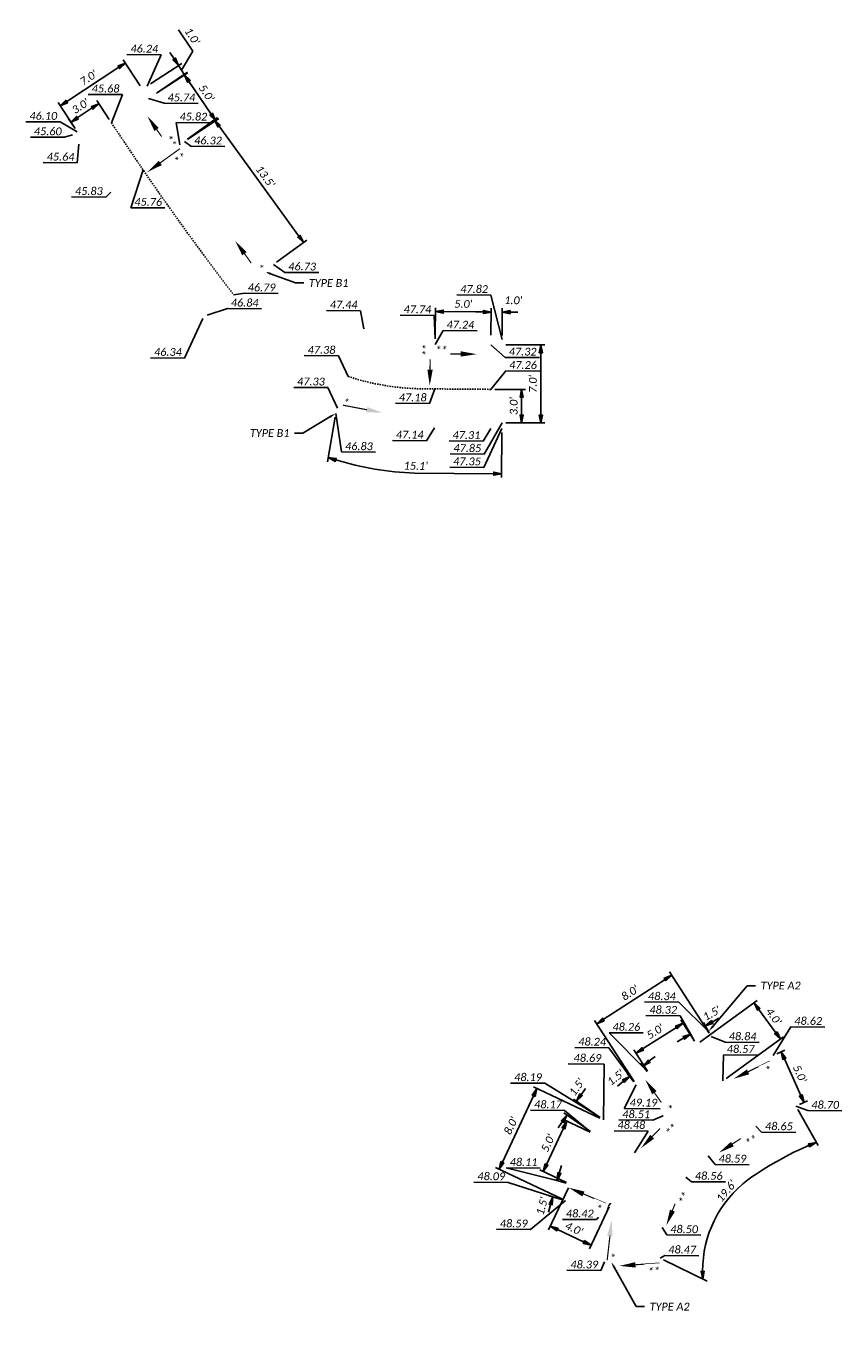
# Model space of a CAD drawing. Extents: x 2245516 to 2245827, y 596179 to 596303.
# Tile 3 of 3: x 2245754 to 2245827, y 596179 to 596296. Entities that reach past the tile are written whole.
import ezdxf
from ezdxf import colors
from ezdxf.entities.mleader import LeaderData, LeaderLine
from ezdxf.math import Vec2, Vec3

# ---------------------------------------------------------------- set-up
doc = ezdxf.new("R2010")
doc.units = 21
doc.header["$MEASUREMENT"] = 0
doc.linetypes.add('HIDDEN2', pattern=[0.1875, 0.125, -0.0625])
for name, color, linetype in [('PV_P_Curb_Ramp', 120, 'Continuous'), ('PV_P_Text', 7, 'Continuous'), ('TX_P_20', 7, 'Continuous')]:
    doc.layers.add(name, color=color, linetype=linetype)
doc.styles.add('P_Slanted_Normal', font='calibrii.ttf', dxfattribs={"height": 0.14})
doc.dimstyles.new('Dec-1  Slanted', dxfattribs={"dimtxt": 0.14, "dimasz": 0.14, "dimexe": 0.07, "dimexo": 0.07, "dimgap": 0.07, "dimtad": 1, "dimdec": 1, "dimzin": 3, "dimdsep": 46, "dimtxsty": 'P_Slanted_Normal', "dimblk": 'Dim1', "dimcen": 0, "dimclrd": 95, "dimclre": 95, "dimclrt": 7, "dimadec": 1, "dimazin": 3, "dimtfac": 1, "dimtdec": 1, "dimtix": 1, "dimtofl": 0, "dimtmove": 1, "dimatfit": 3, "dimldrblk": 'Dim1', "dimfxl": 1, "dimtolj": 1, "dimtzin": 0, "dimlwd": -1, "dimlwe": -1, "dimarcsym": 0})

# ---------------------------------------------------------------- blocks, each defined once
blk = doc.blocks.new('Dim1')
h = blk.add_hatch(color=4)
h.dxf.hatch_style = 1
h.paths.add_polyline_path([(0, 0), (-1, -0.2), (-1, 0.2)])
at = {"color": 4}
blk.add_lwpolyline([(0, 0), (-1, -0.2), (-1, 0.2), (0, 0)], dxfattribs=at)
blk = doc.blocks.new('*D1028')
at = {"layer": 'Defpoints', "color": 0, "transparency": 16777216}
for p in [(2245764.47, 596290.06), (2245757.08, 596288.57), (2245758.62, 596286.23)]:
    blk.add_point(p, dxfattribs=at)
at = {"layer": 'PV_P_Text', "color": 95, "linetype": 'Continuous', "transparency": 16777216}
for p, q in [((2245764.28, 596290.36), (2245762.74, 596292.7)), ((2245762.35, 596292.03), (2245757.67, 596288.96)), ((2245758.43, 596286.52), (2245756.89, 596288.87))]:
    blk.add_line(p, q, dxfattribs=at)
at = {"layer": 'PV_P_Text', "color": 95, "transparency": 16777216, "xscale": 0.7000000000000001, "yscale": 0.7000000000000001, "zscale": 0.7000000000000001}
for p, rotation in [((2245762.94, 596292.41), 33.23301110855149), ((2245757.08, 596288.57), 213.2330111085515)]:
    blk.add_blockref('Dim1', p, dxfattribs=dict(at, rotation=rotation))
at = {"layer": 'PV_P_Text', "color": 7, "transparency": 16777216, "insert": (2245759.62, 596291.08), "char_height": 0.7, "attachment_point": 5, "rotation": 33.233, "style": 'P_Slanted_Normal'}
blk.add_mtext("\\A1;7.0'", dxfattribs=at)
blk = doc.blocks.new('*D1029')
at = {"layer": 'Defpoints', "color": 0, "transparency": 16777216}
for p in [(2245796.76, 596267.11), (2245796.76, 596260.11), (2245800.24, 596260.11)]:
    blk.add_point(p, dxfattribs=at)
at = {"layer": 'PV_P_Text', "color": 95, "linetype": 'Continuous', "transparency": 16777216}
for p, q in [((2245797.11, 596267.11), (2245800.59, 596267.11)), ((2245800.24, 596266.41), (2245800.24, 596260.81)), ((2245797.11, 596260.11), (2245800.59, 596260.11))]:
    blk.add_line(p, q, dxfattribs=at)
at = {"layer": 'PV_P_Text', "color": 95, "transparency": 16777216, "xscale": 0.7000000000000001, "yscale": 0.7000000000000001, "zscale": 0.7000000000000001}
for p, rotation in [((2245800.24, 596267.11), 90), ((2245800.24, 596260.11), 270)]:
    blk.add_blockref('Dim1', p, dxfattribs=dict(at, rotation=rotation))
at = {"layer": 'PV_P_Text', "color": 7, "transparency": 16777216, "insert": (2245799.53, 596263.61), "char_height": 0.7, "attachment_point": 5, "rotation": 90, "style": 'P_Slanted_Normal'}
blk.add_mtext("\\A1;7.0'", dxfattribs=at)
blk = doc.blocks.new('*D1030')
at = {"layer": 'Defpoints', "color": 0, "transparency": 16777216}
for p in [(2245809.4, 596202.38), (2245809.99, 596201.63), (2245808.81, 596200.7)]:
    blk.add_point(p, dxfattribs=at)
at = {"layer": 'PV_P_Text', "color": 95, "linetype": 'Continuous', "transparency": 16777216}
for p, q in [((2245809.78, 596201.9), (2245809.18, 596202.66)), ((2245809.95, 596202.82), (2245810.5, 596203.25)), ((2245808.6, 596200.98), (2245808, 596201.73)), ((2245807.67, 596201.02), (2245807.12, 596200.59))]:
    blk.add_line(p, q, dxfattribs=at)
at = {"layer": 'PV_P_Text', "color": 95, "transparency": 16777216, "xscale": 0.7000000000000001, "yscale": 0.7000000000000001, "zscale": 0.7000000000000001}
for p, rotation in [((2245809.4, 596202.38), 218.1284841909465), ((2245808.22, 596201.46), 38.12848419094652)]:
    blk.add_blockref('Dim1', p, dxfattribs=dict(at, rotation=rotation))
at = {"layer": 'PV_P_Text', "color": 7, "transparency": 16777216, "insert": (2245806.96, 596201.36), "char_height": 0.7, "attachment_point": 5, "rotation": 38.1285, "style": 'P_Slanted_Normal'}
blk.add_mtext("\\A1;1.5'", dxfattribs=at)
blk = doc.blocks.new('*D1031')
at = {"layer": 'Defpoints', "color": 0, "transparency": 16777216}
for p in [(2245815.01, 596206), (2245815.54, 596205.05), (2245814.22, 596204.31)]:
    blk.add_point(p, dxfattribs=at)
at = {"layer": 'PV_P_Text', "color": 95, "linetype": 'Continuous', "transparency": 16777216}
for p, q in [((2245815.37, 596205.36), (2245814.84, 596206.3)), ((2245815.62, 596206.34), (2245816.23, 596206.68)), ((2245813.08, 596204.92), (2245812.47, 596204.57)), ((2245814.05, 596204.62), (2245813.52, 596205.56))]:
    blk.add_line(p, q, dxfattribs=at)
at = {"layer": 'PV_P_Text', "color": 95, "transparency": 16777216, "xscale": 0.7000000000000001, "yscale": 0.7000000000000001, "zscale": 0.7000000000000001}
for p, rotation in [((2245815.01, 596206), 209.2132748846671), ((2245813.69, 596205.26), 29.21327488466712)]:
    blk.add_blockref('Dim1', p, dxfattribs=dict(at, rotation=rotation))
at = {"layer": 'PV_P_Text', "color": 7, "transparency": 16777216, "insert": (2245815.58, 596207.12), "char_height": 0.7, "attachment_point": 5, "rotation": 29.2133, "style": 'P_Slanted_Normal'}
blk.add_mtext("\\A1;1.5'", dxfattribs=at)
blk = doc.blocks.new('*D1032')
at = {"layer": 'Defpoints', "color": 0, "transparency": 16777216}
for p in [(2245813.01, 596206.23), (2245814.22, 596204.31), (2245809.99, 596201.63)]:
    blk.add_point(p, dxfattribs=at)
at = {"layer": 'PV_P_Text', "color": 95, "linetype": 'Continuous', "transparency": 16777216}
for p, q in [((2245809.37, 596203.92), (2245812.41, 596205.86)), ((2245814.04, 596204.61), (2245812.82, 596206.53)), ((2245809.81, 596201.92), (2245808.59, 596203.84))]:
    blk.add_line(p, q, dxfattribs=at)
at = {"layer": 'PV_P_Text', "color": 95, "transparency": 16777216, "xscale": 0.7000000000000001, "yscale": 0.7000000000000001, "zscale": 0.7000000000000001}
for p, rotation in [((2245813.01, 596206.23), 32.42075405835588), ((2245808.78, 596203.55), 212.4207540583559)]:
    blk.add_blockref('Dim1', p, dxfattribs=dict(at, rotation=rotation))
at = {"layer": 'PV_P_Text', "color": 7, "transparency": 16777216, "insert": (2245810.51, 596205.49), "char_height": 0.7, "attachment_point": 5, "rotation": 32.4208, "style": 'P_Slanted_Normal'}
blk.add_mtext("\\A1;5.0'", dxfattribs=at)
blk = doc.blocks.new('*D1033')
at = {"layer": 'Defpoints', "color": 0, "transparency": 16777216}
for p in [(2245811.99, 596210.54), (2245815.54, 596205.05), (2245808.81, 596200.7)]:
    blk.add_point(p, dxfattribs=at)
at = {"layer": 'PV_P_Text', "color": 95, "linetype": 'Continuous', "transparency": 16777216}
for p, q in [((2245815.35, 596205.34), (2245811.8, 596210.83)), ((2245805.85, 596206.57), (2245811.4, 596210.16)), ((2245808.62, 596200.99), (2245805.07, 596206.48))]:
    blk.add_line(p, q, dxfattribs=at)
at = {"layer": 'PV_P_Text', "color": 95, "transparency": 16777216, "xscale": 0.7000000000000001, "yscale": 0.7000000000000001, "zscale": 0.7000000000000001}
for p, rotation in [((2245811.99, 596210.54), 32.88409614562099), ((2245805.26, 596206.19), 212.884096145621)]:
    blk.add_blockref('Dim1', p, dxfattribs=dict(at, rotation=rotation))
at = {"layer": 'PV_P_Text', "color": 7, "transparency": 16777216, "insert": (2245808.24, 596208.96), "char_height": 0.7, "attachment_point": 5, "rotation": 32.8841, "style": 'P_Slanted_Normal'}
blk.add_mtext("\\A1;8.0'", dxfattribs=at)
blk = doc.blocks.new('*D1034')
at = {"layer": 'Defpoints', "color": 0, "transparency": 16777216}
for p in [(2245821.75, 596204.8), (2245814.22, 596204.31), (2245816.58, 596201.06)]:
    blk.add_point(p, dxfattribs=at)
at = {"layer": 'PV_P_Text', "color": 95, "linetype": 'Continuous', "transparency": 16777216}
for p, q in [((2245814.51, 596204.52), (2245819.67, 596208.26)), ((2245819.8, 596207.49), (2245821.34, 596205.37)), ((2245816.87, 596201.26), (2245822.04, 596205.01))]:
    blk.add_line(p, q, dxfattribs=at)
at = {"layer": 'PV_P_Text', "color": 95, "transparency": 16777216, "xscale": 0.7000000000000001, "yscale": 0.7000000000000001, "zscale": 0.7000000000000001}
for p, rotation in [((2245819.39, 596208.06), 125.9226213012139), ((2245821.75, 596204.8), 305.9226213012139)]:
    blk.add_blockref('Dim1', p, dxfattribs=dict(at, rotation=rotation))
at = {"layer": 'PV_P_Text', "color": 7, "transparency": 16777216, "insert": (2245821.15, 596206.84), "char_height": 0.7, "attachment_point": 5, "rotation": 305.9226, "style": 'P_Slanted_Normal'}
blk.add_mtext("\\A1;4.0'", dxfattribs=at)
blk = doc.blocks.new('*D1035')
at = {"layer": 'Defpoints', "color": 0, "transparency": 16777216}
for p in [(2245802.87, 596191.79), (2245806.52, 596190.07), (2245801.09, 596188.01)]:
    blk.add_point(p, dxfattribs=at)
at = {"layer": 'PV_P_Text', "color": 95, "linetype": 'Continuous', "transparency": 16777216}
for p, q in [((2245802.72, 596191.47), (2245800.94, 596187.7)), ((2245806.38, 596189.75), (2245804.6, 596185.98)), ((2245804.12, 596186.59), (2245801.73, 596187.72))]:
    blk.add_line(p, q, dxfattribs=at)
at = {"layer": 'PV_P_Text', "color": 95, "transparency": 16777216, "xscale": 0.7000000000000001, "yscale": 0.7000000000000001, "zscale": 0.7000000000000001}
for p, rotation in [((2245801.09, 596188.01), 154.8611490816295), ((2245804.75, 596186.3), 334.8611490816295)]:
    blk.add_blockref('Dim1', p, dxfattribs=dict(at, rotation=rotation))
at = {"layer": 'PV_P_Text', "color": 7, "transparency": 16777216, "insert": (2245803.22, 596187.8), "char_height": 0.7, "attachment_point": 5, "rotation": 334.8611, "style": 'P_Slanted_Normal'}
blk.add_mtext("\\A1;4.0'", dxfattribs=at)
blk = doc.blocks.new('*D1036')
at = {"layer": 'Defpoints', "color": 0, "transparency": 16777216}
for p in [(2245803.45, 596199.23), (2245805.86, 596197.57), (2245804.99, 596196.32)]:
    blk.add_point(p, dxfattribs=at)
at = {"layer": 'PV_P_Text', "color": 95, "linetype": 'Continuous', "transparency": 16777216}
for p, q in [((2245803.85, 596199.81), (2245804.25, 596200.38)), ((2245805.57, 596197.76), (2245803.17, 596199.43)), ((2245804.7, 596196.51), (2245802.3, 596198.18)), ((2245802.19, 596197.41), (2245801.79, 596196.83))]:
    blk.add_line(p, q, dxfattribs=at)
at = {"layer": 'PV_P_Text', "color": 95, "transparency": 16777216, "xscale": 0.7000000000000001, "yscale": 0.7000000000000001, "zscale": 0.7000000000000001}
for p, rotation in [((2245803.45, 596199.23), 235.259704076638), ((2245802.59, 596197.98), 55.25970407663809)]:
    blk.add_blockref('Dim1', p, dxfattribs=dict(at, rotation=rotation))
at = {"layer": 'PV_P_Text', "color": 7, "transparency": 16777216, "insert": (2245803.47, 596200.5), "char_height": 0.7, "attachment_point": 5, "rotation": 55.2597, "style": 'P_Slanted_Normal'}
blk.add_mtext("\\A1;1.5'", dxfattribs=at)
blk = doc.blocks.new('*D1037')
at = {"layer": 'Defpoints', "color": 0, "transparency": 16777216}
for p in [(2245801.72, 596192.11), (2245802.87, 596191.79), (2245802.46, 596190.32)]:
    blk.add_point(p, dxfattribs=at)
at = {"layer": 'PV_P_Text', "color": 95, "linetype": 'Continuous', "transparency": 16777216}
for p, q in [((2245801.9, 596192.78), (2245802.09, 596193.46)), ((2245802.53, 596191.88), (2245801.38, 596192.2)), ((2245802.12, 596190.42), (2245800.97, 596190.74)), ((2245801.12, 596189.97), (2245800.93, 596189.29))]:
    blk.add_line(p, q, dxfattribs=at)
at = {"layer": 'PV_P_Text', "color": 95, "transparency": 16777216, "xscale": 0.7000000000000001, "yscale": 0.7000000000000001, "zscale": 0.7000000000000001}
for p, rotation in [((2245801.72, 596192.11), 254.462593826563), ((2245801.31, 596190.64), 74.46259382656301)]:
    blk.add_blockref('Dim1', p, dxfattribs=dict(at, rotation=rotation))
at = {"layer": 'PV_P_Text', "color": 7, "transparency": 16777216, "insert": (2245800.35, 596189.82), "char_height": 0.7, "attachment_point": 5, "rotation": 74.4626, "style": 'P_Slanted_Normal'}
blk.add_mtext("\\A1;1.5'", dxfattribs=at)
blk = doc.blocks.new('*D1038')
at = {"layer": 'Defpoints', "color": 0, "transparency": 16777216}
for p in [(2245802.58, 596197.44), (2245804.99, 596196.32), (2245802.87, 596191.79)]:
    blk.add_point(p, dxfattribs=at)
at = {"layer": 'PV_P_Text', "color": 95, "linetype": 'Continuous', "transparency": 16777216}
for p, q in [((2245800.76, 596193.55), (2245802.28, 596196.81)), ((2245804.67, 596196.46), (2245802.27, 596197.59)), ((2245802.55, 596191.94), (2245800.14, 596193.07))]:
    blk.add_line(p, q, dxfattribs=at)
at = {"layer": 'PV_P_Text', "color": 95, "transparency": 16777216, "xscale": 0.7000000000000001, "yscale": 0.7000000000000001, "zscale": 0.7000000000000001}
for p, rotation in [((2245802.58, 596197.44), 64.86114905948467), ((2245800.46, 596192.92), 244.8611490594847)]:
    blk.add_blockref('Dim1', p, dxfattribs=dict(at, rotation=rotation))
at = {"layer": 'PV_P_Text', "color": 7, "transparency": 16777216, "insert": (2245800.88, 596195.48), "char_height": 0.7, "attachment_point": 5, "rotation": 64.8611, "style": 'P_Slanted_Normal'}
blk.add_mtext("\\A1;5.0'", dxfattribs=at)
blk = doc.blocks.new('*D1039')
at = {"layer": 'Defpoints', "color": 0, "transparency": 16777216}
for p in [(2245799.89, 596200.36), (2245805.86, 596197.57), (2245802.46, 596190.32)]:
    blk.add_point(p, dxfattribs=at)
at = {"layer": 'PV_P_Text', "color": 95, "linetype": 'Continuous', "transparency": 16777216}
for p, q in [((2245805.54, 596197.71), (2245799.57, 596200.51)), ((2245796.79, 596193.76), (2245799.59, 596199.73)), ((2245802.14, 596190.47), (2245796.18, 596193.27))]:
    blk.add_line(p, q, dxfattribs=at)
at = {"layer": 'PV_P_Text', "color": 95, "transparency": 16777216, "xscale": 0.7000000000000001, "yscale": 0.7000000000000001, "zscale": 0.7000000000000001}
for p, rotation in [((2245799.89, 596200.36), 64.86114905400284), ((2245796.49, 596193.12), 244.8611490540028)]:
    blk.add_blockref('Dim1', p, dxfattribs=dict(at, rotation=rotation))
at = {"layer": 'PV_P_Text', "color": 7, "transparency": 16777216, "insert": (2245797.55, 596197.04), "char_height": 0.7, "attachment_point": 5, "rotation": 64.8611, "style": 'P_Slanted_Normal'}
blk.add_mtext("\\A1;8.0'", dxfattribs=at)
blk = doc.blocks.new('*D1040')
at = {"layer": 'Defpoints', "color": 0, "transparency": 16777216}
for p in [(2245821.82, 596203.67), (2245821.1, 596203.35), (2245823.15, 596198.79)]:
    blk.add_point(p, dxfattribs=at)
at = {"layer": 'PV_P_Text', "color": 95, "linetype": 'Continuous', "transparency": 16777216}
for p, q in [((2245821.42, 596203.49), (2245822.14, 596203.82)), ((2245823.59, 596199.75), (2245822.11, 596203.03)), ((2245823.47, 596198.93), (2245824.2, 596199.26))]:
    blk.add_line(p, q, dxfattribs=at)
at = {"layer": 'PV_P_Text', "color": 95, "transparency": 16777216, "xscale": 0.7000000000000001, "yscale": 0.7000000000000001, "zscale": 0.7000000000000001}
for p, rotation in [((2245821.82, 596203.67), 114.2792364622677), ((2245823.88, 596199.11), 294.2792364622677)]:
    blk.add_blockref('Dim1', p, dxfattribs=dict(at, rotation=rotation))
at = {"layer": 'PV_P_Text', "color": 7, "transparency": 16777216, "insert": (2245823.5, 596201.69), "char_height": 0.7, "attachment_point": 5, "rotation": 294.2792, "style": 'P_Slanted_Normal'}
blk.add_mtext("\\A1;5.0'", dxfattribs=at)
blk = doc.blocks.new('*D1041')
at = {"layer": 'Defpoints', "color": 0, "transparency": 16777216}
for p in [(2245768.26, 596291.35), (2245764.89, 596290.34), (2245765.44, 596289.5)]:
    blk.add_point(p, dxfattribs=at)
at = {"layer": 'PV_P_Text', "color": 95, "linetype": 'Continuous', "transparency": 16777216}
for p, q in [((2245768.98, 596293.46), (2245767.71, 596295.39)), ((2245767.32, 596292.77), (2245766.94, 596293.36)), ((2245767.98, 596291.77), (2245768.98, 596293.46)), ((2245765.18, 596290.53), (2245768, 596292.38)), ((2245767.71, 596292.19), (2245768.26, 596291.35)), ((2245765.73, 596289.69), (2245768.55, 596291.54)), ((2245768.64, 596290.76), (2245769.02, 596290.18))]:
    blk.add_line(p, q, dxfattribs=at)
at = {"layer": 'PV_P_Text', "color": 95, "transparency": 16777216, "xscale": 0.7000000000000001, "yscale": 0.7000000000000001, "zscale": 0.7000000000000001}
for p, rotation in [((2245767.71, 596292.19), 303.2539790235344), ((2245768.26, 596291.35), 123.2539790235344)]:
    blk.add_blockref('Dim1', p, dxfattribs=dict(at, rotation=rotation))
at = {"layer": 'PV_P_Text', "color": 7, "transparency": 16777216, "insert": (2245768.94, 596294.81), "char_height": 0.7, "attachment_point": 5, "rotation": 303.254, "style": 'P_Slanted_Normal'}
blk.add_mtext("\\A1;1.0'", dxfattribs=at)
blk = doc.blocks.new('*D1042')
at = {"layer": 'Defpoints', "color": 0, "transparency": 16777216}
for p in [(2245765.44, 596289.5), (2245771.03, 596287.24), (2245768.24, 596285.36)]:
    blk.add_point(p, dxfattribs=at)
at = {"layer": 'PV_P_Text', "color": 95, "linetype": 'Continuous', "transparency": 16777216}
for p, q in [((2245765.73, 596289.7), (2245768.52, 596291.58)), ((2245768.62, 596290.8), (2245770.64, 596287.82)), ((2245768.53, 596285.55), (2245771.32, 596287.44))]:
    blk.add_line(p, q, dxfattribs=at)
at = {"layer": 'PV_P_Text', "color": 95, "transparency": 16777216, "xscale": 0.7000000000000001, "yscale": 0.7000000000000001, "zscale": 0.7000000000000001}
for p, rotation in [((2245768.23, 596291.39), 124.0013441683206), ((2245771.03, 596287.24), 304.0013441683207)]:
    blk.add_blockref('Dim1', p, dxfattribs=dict(at, rotation=rotation))
at = {"layer": 'PV_P_Text', "color": 7, "transparency": 16777216, "insert": (2245770.22, 596289.71), "char_height": 0.7, "attachment_point": 5, "rotation": 304.0013, "style": 'P_Slanted_Normal'}
blk.add_mtext("\\A1;5.0'", dxfattribs=at)
blk = doc.blocks.new('*D1043')
at = {"layer": 'Defpoints', "color": 0, "transparency": 16777216}
for p in [(2245768.24, 596285.36), (2245778.94, 596276.29), (2245776.24, 596274.33)]:
    blk.add_point(p, dxfattribs=at)
at = {"layer": 'PV_P_Text', "color": 95, "linetype": 'Continuous', "transparency": 16777216}
for p, q in [((2245768.52, 596285.56), (2245771.22, 596287.52)), ((2245771.35, 596286.75), (2245778.52, 596276.86)), ((2245776.52, 596274.54), (2245779.22, 596276.5))]:
    blk.add_line(p, q, dxfattribs=at)
at = {"layer": 'PV_P_Text', "color": 95, "transparency": 16777216, "xscale": 0.7000000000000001, "yscale": 0.7000000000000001, "zscale": 0.7000000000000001}
for p, rotation in [((2245770.93, 596287.32), 125.9811624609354), ((2245778.94, 596276.29), 305.9811624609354)]:
    blk.add_blockref('Dim1', p, dxfattribs=dict(at, rotation=rotation))
at = {"layer": 'PV_P_Text', "color": 7, "transparency": 16777216, "insert": (2245775.51, 596282.22), "char_height": 0.7, "attachment_point": 5, "rotation": 305.9812, "style": 'P_Slanted_Normal'}
blk.add_mtext("\\A1;13.5'", dxfattribs=at)
blk = doc.blocks.new('*D1045')
at = {"layer": 'Defpoints', "color": 0, "transparency": 16777216}
for p in [(2245795.78, 596270.06), (2245795.76, 596267.62), (2245796.76, 596267.61)]:
    blk.add_point(p, dxfattribs=at)
at = {"layer": 'PV_P_Text', "color": 95, "linetype": 'Continuous', "transparency": 16777216}
for p, q in [((2245795.08, 596270.07), (2245794.38, 596270.07)), ((2245795.76, 596267.97), (2245795.78, 596270.41)), ((2245796.76, 596267.96), (2245796.78, 596270.4)), ((2245797.48, 596270.05), (2245798.18, 596270.04))]:
    blk.add_line(p, q, dxfattribs=at)
at = {"layer": 'PV_P_Text', "color": 95, "transparency": 16777216, "xscale": 0.7000000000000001, "yscale": 0.7000000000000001, "zscale": 0.7000000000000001}
for p, rotation in [((2245795.78, 596270.06), 359.5482645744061), ((2245796.78, 596270.05), 179.5482645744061)]:
    blk.add_blockref('Dim1', p, dxfattribs=dict(at, rotation=rotation))
at = {"layer": 'PV_P_Text', "color": 7, "transparency": 16777216, "insert": (2245797.77, 596271.11), "char_height": 0.7, "attachment_point": 5, "rotation": 359.5483, "style": 'P_Slanted_Normal'}
blk.add_mtext("\\A1;1.0'", dxfattribs=at)
blk = doc.blocks.new('*D1046')
at = {"layer": 'Defpoints', "color": 0, "transparency": 16777216}
for p in [(2245790.78, 596270.1), (2245790.76, 596267.66), (2245795.76, 596267.62)]:
    blk.add_point(p, dxfattribs=at)
at = {"layer": 'PV_P_Text', "color": 95, "linetype": 'Continuous', "transparency": 16777216}
for p, q in [((2245790.76, 596268.01), (2245790.78, 596270.45)), ((2245795.08, 596270.07), (2245791.48, 596270.1)), ((2245795.76, 596267.97), (2245795.78, 596270.41))]:
    blk.add_line(p, q, dxfattribs=at)
at = {"layer": 'PV_P_Text', "color": 95, "transparency": 16777216, "xscale": 0.7000000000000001, "yscale": 0.7000000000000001, "zscale": 0.7000000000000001}
for p, rotation in [((2245790.78, 596270.1), 179.5482645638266), ((2245795.78, 596270.06), 359.5482645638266)]:
    blk.add_blockref('Dim1', p, dxfattribs=dict(at, rotation=rotation))
at = {"layer": 'PV_P_Text', "color": 7, "transparency": 16777216, "insert": (2245793.28, 596270.79), "char_height": 0.7, "attachment_point": 5, "rotation": 359.5483, "style": 'P_Slanted_Normal'}
blk.add_mtext("\\A1;5.0'", dxfattribs=at)
blk = doc.blocks.new('ARR')
at = {"const_width": 0.0138}
blk.add_lwpolyline([(0.295, 0.001), (0.001, 0.001)], dxfattribs=at)
blk.add_solid([(0.292, 0.032), (0.292, -0.032), (0.484, 0.001)])
blk = doc.blocks.new('*D1059')
at = {"layer": 'Defpoints', "color": 0, "transparency": 16777216}
for p in [(2245795.76, 596263.12), (2245798.52, 596263.12), (2245796.76, 596260.11)]:
    blk.add_point(p, dxfattribs=at)
at = {"layer": 'PV_P_Text', "color": 95, "linetype": 'Continuous', "transparency": 16777216}
for p, q in [((2245796.11, 596263.12), (2245798.87, 596263.12)), ((2245798.52, 596260.81), (2245798.52, 596262.42)), ((2245797.11, 596260.11), (2245798.87, 596260.11))]:
    blk.add_line(p, q, dxfattribs=at)
at = {"layer": 'PV_P_Text', "color": 95, "transparency": 16777216, "xscale": 0.7000000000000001, "yscale": 0.7000000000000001, "zscale": 0.7000000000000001}
for p, rotation in [((2245798.52, 596263.12), 90), ((2245798.52, 596260.11), 270)]:
    blk.add_blockref('Dim1', p, dxfattribs=dict(at, rotation=rotation))
at = {"layer": 'PV_P_Text', "color": 7, "transparency": 16777216, "insert": (2245797.81, 596261.62), "char_height": 0.7, "attachment_point": 5, "rotation": 90, "style": 'P_Slanted_Normal'}
blk.add_mtext("\\A1;3.0'", dxfattribs=at)
blk = doc.blocks.new('*D1060')
at = {"layer": 'Defpoints', "color": 0, "transparency": 16777216}
for p in [(2245760.55, 596288.76), (2245761.68, 596287.04), (2245758.62, 596286.23)]:
    blk.add_point(p, dxfattribs=at)
at = {"layer": 'PV_P_Text', "color": 95, "linetype": 'Continuous', "transparency": 16777216}
for p, q in [((2245761.48, 596287.33), (2245760.36, 596289.05)), ((2245758.62, 596287.5), (2245759.96, 596288.38)), ((2245758.43, 596286.52), (2245757.84, 596287.41))]:
    blk.add_line(p, q, dxfattribs=at)
at = {"layer": 'PV_P_Text', "color": 95, "transparency": 16777216, "xscale": 0.7000000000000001, "yscale": 0.7000000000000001, "zscale": 0.7000000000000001}
for p, rotation in [((2245760.55, 596288.76), 33.23301111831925), ((2245758.04, 596287.11), 213.2330111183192)]:
    blk.add_blockref('Dim1', p, dxfattribs=dict(at, rotation=rotation))
at = {"layer": 'PV_P_Text', "color": 7, "transparency": 16777216, "insert": (2245758.9, 596288.53), "char_height": 0.7, "attachment_point": 5, "rotation": 33.233, "style": 'P_Slanted_Normal'}
blk.add_mtext("\\A1;3.0'", dxfattribs=at)

msp = doc.modelspace()

# ---------------------------------------------------------------- linework, layer by layer
at = {"layer": 'PV_P_Curb_Ramp', "linetype": 'HIDDEN2', "flags": 128}
msp.add_lwpolyline([(2245795.76, 596263.12), (2245790.72, 596263.16), (2245789.57, 596263.17, -0.075308), (2245782.93, 596264.28)], format="xyb", dxfattribs=at)
at = {"layer": 'PV_P_Text', "color": 95, "linetype": 'Continuous'}
for p, q in [((2245781.76, 596260.61), (2245781.1, 596256.63)), ((2245796.75, 596259.26), (2245796.72, 596255.2)), ((2245823.33, 596198.48), (2245825.13, 596195.27))]:
    msp.add_line(p, q, dxfattribs=at)
msp.add_lwpolyline([(2245781.83, 596256.8, 0.06679), (2245788.9, 596255.6), (2245796.02, 596255.55)], format="xyb", dxfattribs=at)
at = {"layer": 'TX_P_20', "flags": 128}
for points in [[(2245763.08, 596293.17), (2245766.14, 596293.15)], [(2245766.14, 596293.15), (2245764.89, 596290.34)], [(2245759.61, 596289.59), (2245762.67, 596289.57)], [(2245762.67, 596289.57), (2245761.68, 596287.04)], [(2245766.41, 596288.8), (2245765.02, 596289.23)], [(2245766.41, 596288.8), (2245769.47, 596288.77)], [(2245754.01, 596287.14), (2245757.07, 596287.12)], [(2245757.07, 596287.12), (2245758.62, 596286.23)], [(2245767.49, 596287.07), (2245770.55, 596287.05)], [(2245754.42, 596285.76), (2245757.47, 596285.74)], [(2245757.47, 596285.74), (2245758.2, 596285.95)], [(2245768.81, 596284.94), (2245768.24, 596285.36)], [(2245758.62, 596283.45), (2245758.75, 596285.12)], [(2245768.81, 596284.94), (2245771.86, 596284.91)], [(2245755.56, 596283.47), (2245758.62, 596283.45)], [(2245763.44, 596279.42), (2245764.53, 596282.81)], [(2245761.17, 596280.37), (2245761.64, 596280.82)], [(2245758.11, 596280.39), (2245761.17, 596280.37)], [(2245763.44, 596279.42), (2245766.49, 596279.4)], [(2245777.26, 596273.62), (2245776.24, 596274.33)], [(2245777.26, 596273.62), (2245780.32, 596273.6)], [(2245773.62, 596271.75), (2245772.67, 596271.6)], [(2245773.62, 596271.75), (2245776.67, 596271.72)], [(2245792.7, 596271.61), (2245795.76, 596271.58)], [(2245795.76, 596271.58), (2245796.76, 596267.61)], [(2245772.1, 596270.38), (2245770.28, 596269.77)], [(2245772.1, 596270.38), (2245775.15, 596270.36)], [(2245780.99, 596270.2), (2245784.05, 596270.18)], [(2245784.05, 596270.18), (2245784.35, 596268.54)], [(2245768.26, 596265.93), (2245769.89, 596269.47)], [(2245787.61, 596269.78), (2245790.67, 596269.76)], [(2245790.67, 596269.76), (2245790.76, 596267.66)], [(2245791.47, 596268.4), (2245794.53, 596268.38)], [(2245797.05, 596265.99), (2245795.76, 596267.12)], [(2245765.2, 596265.96), (2245768.26, 596265.93)], [(2245779, 596266.15), (2245782.06, 596266.12)], [(2245782.06, 596266.12), (2245782.93, 596264.28)], [(2245797.05, 596265.99), (2245800.11, 596265.97)], [(2245797.09, 596264.78), (2245795.76, 596263.12)], [(2245797.09, 596264.78), (2245800.15, 596264.76)], [(2245778.05, 596263.3), (2245781.11, 596263.28)], [(2245781.11, 596263.28), (2245781.98, 596261.43)], [(2245790.24, 596261.85), (2245790.72, 596263.16)], [(2245787.18, 596261.88), (2245790.24, 596261.85)], [(2245782.35, 596257.5), (2245781.82, 596260.96)], [(2245789.97, 596258.51), (2245790.69, 596259.66)], [(2245795.07, 596258.47), (2245795.76, 596259.62)], [(2245795.11, 596256.12), (2245796.75, 596259.61)], [(2245795.14, 596257.3), (2245796.76, 596260.11)], [(2245786.92, 596258.53), (2245789.97, 596258.51)], [(2245792.01, 596258.49), (2245795.07, 596258.47)], [(2245782.35, 596257.5), (2245785.41, 596257.47)], [(2245792.09, 596257.32), (2245795.14, 596257.3)], [(2245792.06, 596256.14), (2245795.11, 596256.12)], [(2245809.56, 596208.14), (2245812.62, 596208.11)], [(2245812.62, 596208.11), (2245815.3, 596205.49)], [(2245809.68, 596206.92), (2245812.74, 596206.89)], [(2245812.74, 596206.89), (2245813.97, 596204.75)], [(2245822.69, 596205.91), (2245821.1, 596203.35)], [(2245822.69, 596205.91), (2245825.75, 596205.89)], [(2245806.37, 596205.38), (2245809.43, 596205.36)], [(2245806.37, 596205.38), (2245809.7, 596202.03)], [(2245816.8, 596204.54), (2245815.54, 596205.05)], [(2245803.3, 596204.06), (2245806.35, 596204.03)], [(2245806.35, 596204.03), (2245808.49, 596201.08)], [(2245816.8, 596204.54), (2245819.86, 596204.51)], [(2245802.69, 596202.59), (2245805.94, 596202.57)], [(2245805.94, 596202.57), (2245805.86, 596197.57)], [(2245816.63, 596203.4), (2245816.58, 596201.06)], [(2245816.63, 596203.4), (2245819.69, 596203.37)], [(2245797.53, 596200.86), (2245800.59, 596200.84)], [(2245800.59, 596200.84), (2245805.46, 596197.87)], [(2245807.72, 596198.58), (2245808.81, 596200.7)], [(2245799.32, 596198.42), (2245802.38, 596198.4)], [(2245802.38, 596198.4), (2245804.57, 596196.58)], [(2245810.3, 596197.52), (2245812.34, 596198.39)], [(2245824.23, 596198.39), (2245823.15, 596198.79)], [(2245824.23, 596198.39), (2245827.28, 596198.36)], [(2245806.82, 596196.59), (2245809.88, 596196.56)], [(2245807.25, 596197.55), (2245810.3, 596197.52)], [(2245809.88, 596196.56), (2245808.65, 596194.6)], [(2245820.07, 596196.46), (2245819.54, 596196.98)], [(2245820.07, 596196.46), (2245823.13, 596196.44)], [(2245815.9, 596193.56), (2245815.27, 596194.34)], [(2245797.14, 596193.25), (2245800.19, 596193.22)], [(2245797.14, 596193.25), (2245802.39, 596191.94)], [(2245815.9, 596193.56), (2245818.96, 596193.53)], [(2245794.24, 596191.98), (2245797.3, 596191.95)], [(2245797.3, 596191.95), (2245801.97, 596190.44)], [(2245813.77, 596192.01), (2245813.26, 596192.43)], [(2245813.77, 596192.01), (2245816.82, 596191.99)], [(2245799.31, 596187.71), (2245802.46, 596190.32)], [(2245805.24, 596188.61), (2245806.52, 596190.07)], [(2245802.18, 596188.63), (2245805.24, 596188.61)], [(2245796.26, 596187.74), (2245799.31, 596187.71)], [(2245811.56, 596187.23), (2245811.14, 596187.91)], [(2245811.56, 596187.23), (2245814.62, 596187.21)], [(2245811.38, 596185.4), (2245810.96, 596185.14)], [(2245811.38, 596185.4), (2245814.44, 596185.37)], [(2245802.58, 596184.06), (2245805.64, 596184.04)], [(2245805.64, 596184.04), (2245805.97, 596184.81)]]:
    msp.add_lwpolyline(points, dxfattribs=at)

# ---------------------------------------------------------------- block references
at = {"layer": 'PV_P_Text', "color": 95}
for p, xscale, yscale, zscale, rotation in [((2245781.16, 596257), 0.7000000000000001, 0.7000000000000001, 0.7000000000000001, 162.8315243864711), ((2245796.72, 596255.55), 0.7000000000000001, 0.7000000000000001, 0.7000000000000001, 359.5482645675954), ((2245824.97, 596195.54), 0.7000000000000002, 0.7000000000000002, 0.7000000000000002, 22.29357468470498), ((2245814.79, 596183.27), 0.7000000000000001, 0.7000000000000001, 0.7000000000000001, 271.8894598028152)]:
    msp.add_blockref('Dim1', p, dxfattribs=dict(at, xscale=xscale, yscale=yscale, zscale=zscale, rotation=rotation))
at = {"layer": 'TX_P_20', "yscale": 7.5, "zscale": 10}
for p, xscale, rotation in [((2245766.99, 596284.65), -7.5, 304.891618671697), ((2245767.85, 596284.72), -7.5, 35.58762806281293), ((2245774.91, 596273.52), -7.499999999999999, 306), ((2245790.34, 596267.08), -7.499999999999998, 88.8732235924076), ((2245790.85, 596266.32), -7.500000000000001, 179.4363949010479), ((2245782.46, 596261.71), -7.500000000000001, 169.1791064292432), ((2245820.82, 596202.83), -7.5, 25.99999999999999), ((2245811.69, 596198.2), -7.5, 304.9999999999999), ((2245811.76, 596197.62), -7.5, 46), ((2245819.28, 596196.58), -7.5, 32.99999999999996), ((2245806.08, 596190.05), -7.5, 337), ((2245812.88, 596191.45), -7.499999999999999, 68), ((2245806.19, 596184.96), -7.5, 263.5226376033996), ((2245810.92, 596184.7), -7.5, 4)]:
    msp.add_blockref('ARR', p, dxfattribs=dict(at, xscale=xscale, rotation=rotation))

# ---------------------------------------------------------------- texts
at = {"layer": 'PV_P_Text', "color": 7, "char_height": 0.7, "attachment_point": 5, "style": 'P_Slanted_Normal'}
for s, insert, rotation in [("\\A1;15.1'", (2245789.01, 596256.25), 359), ("\\A1;19.6'", (2245816.9, 596191.17), 50)]:
    msp.add_mtext(s, dxfattribs=dict(at, insert=insert, rotation=rotation))
at = {"layer": 'TX_P_20', "char_height": 0.7, "width": 3.4993, "attachment_point": 9, "rotation": 359.5483, "style": 'P_Slanted_Normal'}
for s, insert in [('46.24', (2245765.88, 596293.33)), ('45.68', (2245762.4, 596289.75)), ('45.74', (2245769.21, 596288.95)), ('46.10', (2245756.81, 596287.3)), ('45.82', (2245770.28, 596287.23)), ('45.60', (2245757.21, 596285.91)), ('45.64', (2245758.36, 596283.63)), ('45.83', (2245760.9, 596280.55)), ('45.76', (2245766.23, 596279.58)), ('46.73', (2245780.05, 596273.78)), ('47.82', (2245795.49, 596271.76)), ('46.84', (2245774.89, 596270.53)), ('47.44', (2245783.78, 596270.36)), ('47.74', (2245790.4, 596269.94)), ('47.24', (2245794.26, 596268.56)), ('46.34', (2245768, 596266.11)), ('47.38', (2245781.79, 596266.3)), ('47.32', (2245799.85, 596266.14)), ('47.26', (2245799.88, 596264.94)), ('47.33', (2245780.84, 596263.46)), ('47.18', (2245789.98, 596262.03)), ('47.14', (2245789.71, 596258.69)), ('47.31', (2245794.8, 596258.65)), ('46.83', (2245785.15, 596257.65)), ('47.85', (2245794.88, 596257.48)), ('47.35', (2245794.85, 596256.29)), ('48.34', (2245812.35, 596208.29)), ('48.32', (2245812.47, 596207.07)), ('48.62', (2245825.49, 596206.07)), ('48.26', (2245809.16, 596205.54)), ('48.24', (2245806.09, 596204.21)), ('48.84', (2245819.6, 596204.69)), ('48.69', (2245805.67, 596202.75)), ('48.57', (2245819.42, 596203.55)), ('48.19', (2245800.33, 596201.02)), ('48.17', (2245802.12, 596198.58)), ('48.70', (2245827.02, 596198.54)), ('48.48', (2245809.61, 596196.74)), ('48.51', (2245810.04, 596197.7)), ('48.11', (2245799.93, 596193.4)), ('48.09', (2245797.03, 596192.13)), ('48.56', (2245816.56, 596192.17)), ('48.59', (2245799.05, 596187.89)), ('48.50', (2245814.35, 596187.38)), ('48.47', (2245814.17, 596185.55)), ('48.39', (2245805.38, 596184.21))]:
    msp.add_mtext(s, dxfattribs=dict(at, insert=insert))

# ---------------------------------------------------------------- dimensions: what is measured, and where the dimension line sits
at = {"layer": 'PV_P_Text'}
for base, p1, p2, angle, picture, middle in [((2245768.26, 596291.35), (2245764.89, 596290.34), (2245765.44, 596289.5), 303.254, '*D1041', (2245768.79, 596293.75)), ((2245795.78, 596270.06), (2245796.76, 596267.61), (2245795.76, 596267.62), 179.5483, '*D1045', (2245797.76, 596270.4)), ((2245815.01, 596206), (2245814.22, 596204.31), (2245815.54, 596205.05), 29.2133, '*D1031', (2245815.93, 596206.51)), ((2245809.4, 596202.38), (2245808.81, 596200.7), (2245809.99, 596201.63), 38.1285, '*D1030', (2245807.39, 596200.81)), ((2245803.45, 596199.23), (2245804.99, 596196.32), (2245805.86, 596197.57), 55.2597, '*D1036', (2245804.05, 596200.1)), ((2245801.72, 596192.11), (2245802.46, 596190.32), (2245802.87, 596191.79), 74.4626, '*D1037', (2245801.03, 596189.63))]:
    dim = msp.add_linear_dim(base=base, p1=p1, p2=p2, angle=angle, dimstyle='Dec-1  Slanted', override={"dimpost": "'"}, dxfattribs=at)
    dim.commit()
    dim.dimension.update_dxf_attribs({"geometry": picture, "text_midpoint": middle, "dimtype": 161})
for p1, p2, distance, picture, middle in [((2245764.47, 596290.06), (2245758.62, 596286.23), -2.81, '*D1028', (2245759.62, 596291.08)), ((2245765.44, 596289.5), (2245768.24, 596285.36), 3.37, '*D1042', (2245770.22, 596289.71)), ((2245795.76, 596267.62), (2245790.76, 596267.66), -2.44, '*D1046', (2245793.28, 596270.79)), ((2245796.76, 596267.11), (2245796.76, 596260.11), 3.48, '*D1029', (2245799.53, 596263.61)), ((2245808.81, 596200.7), (2245815.54, 596205.05), 6.54, '*D1033', (2245808.24, 596208.96)), ((2245814.22, 596204.31), (2245816.58, 596201.06), 6.38, '*D1034', (2245821.15, 596206.84)), ((2245809.99, 596201.63), (2245814.22, 596204.31), 2.27, '*D1032', (2245810.51, 596205.49)), ((2245823.15, 596198.79), (2245821.1, 596203.35), -0.8, '*D1040', (2245823.5, 596201.69)), ((2245802.46, 596190.32), (2245805.86, 596197.57), 6.59, '*D1039', (2245797.55, 596197.04)), ((2245802.87, 596191.79), (2245804.99, 596196.32), 2.66, '*D1038', (2245800.88, 596195.48)), ((2245806.52, 596190.07), (2245802.87, 596191.79), 4.17, '*D1035', (2245803.22, 596187.8))]:
    dim = msp.add_aligned_dim(p1=p1, p2=p2, distance=distance, dimstyle='Dec-1  Slanted', override={"dimpost": "'"}, dxfattribs=at)
    dim.commit()
    dim.dimension.update_dxf_attribs({"geometry": picture, "text_midpoint": middle})
for base, p1, p2, angle, picture, middle in [((2245760.55, 596288.76), (2245758.62, 596286.23), (2245761.68, 596287.04), 33.233, '*D1060', (2245758.9, 596288.53)), ((2245798.52, 596263.12), (2245796.76, 596260.11), (2245795.76, 596263.12), 90, '*D1059', (2245797.81, 596261.62))]:
    dim = msp.add_linear_dim(base=base, p1=p1, p2=p2, angle=angle, dimstyle='Dec-1  Slanted', override={"dimpost": "'"}, dxfattribs=at)
    dim.commit()
    dim.dimension.update_dxf_attribs({"geometry": picture, "text_midpoint": middle})
dim = msp.add_aligned_dim(p1=(2245768.24, 596285.36), p2=(2245776.24, 596274.33), distance=3.34, text="13.5'", dimstyle='Dec-1  Slanted', override={"dimpost": "'"}, dxfattribs=at)
dim.commit()
dim.dimension.update_dxf_attribs({"geometry": '*D1043', "text_midpoint": (2245775.51, 596282.22)})

# ---------------------------------------------------------------- leaders
ml = msp.add_multileader_mtext('Standard', dxfattribs=at)
ml.set_content('TYPE B1', color=256, style='P_Slanted_Normal')
ml.set_leader_properties()
ml.build(insert=Vec2(0, 0))
ml.multileader.update_dxf_attribs({"dogleg_length": 0.15, "arrow_head_size": 0.6, "scale": 5})
ctx = ml.context
ctx.base_point, ctx.scale, ctx.char_height, ctx.arrow_head_size, ctx.landing_gap_size, ctx.plane_origin = Vec3(2245778.96, 596272.67), 5, 0.7, 0.6, 0.45, Vec3(2245787.35, 596269.23)
notes = []
notes.append((ctx, [(1, (1, 1, 0), (2245778.21, 596272.67), (1, 0), 0.75, [(0, [(2245775.41, 596273.7)], 0, [])])]))
ctx.mtext.insert, ctx.mtext.flow_direction = Vec3(2245779.41, 596273.02), 5
ml = msp.add_multileader_mtext('Standard', dxfattribs=at)
ml.set_content('TYPE B1', color=256, style='P_Slanted_Normal')
ml.set_leader_properties()
ml.build(insert=Vec2(0, 0))
ml.multileader.update_dxf_attribs({"dogleg_length": 0.15, "arrow_head_size": 0.6, "scale": 5})
ctx = ml.context
ctx.base_point, ctx.scale, ctx.char_height, ctx.arrow_head_size, ctx.landing_gap_size, ctx.plane_origin = Vec3(2245773.82, 596259.19), 5, 0.7, 0.6, 0.45, Vec3(2245802.5, 596246.93)
ctx.text_align_type = 2
notes.append((ctx, [(0, (1, 1, 0), (2245778.87, 596259.19), (-1, 0), 0.75, [(0, [(2245781.82, 596260.96)], 0, [])])]))
ctx.mtext.insert, ctx.mtext.alignment, ctx.mtext.flow_direction = Vec3(2245777.67, 596259.55), 3, 5
ml = msp.add_multileader_mtext('Standard', dxfattribs=at)
ml.set_content('TYPE A2', color=256, style='P_Slanted_Normal')
ml.set_leader_properties()
ml.build(insert=Vec2(0, 0))
ml.multileader.update_dxf_attribs({"dogleg_length": 0.15, "arrow_head_size": 0.6, "scale": 5})
ctx = ml.context
ctx.base_point, ctx.scale, ctx.char_height, ctx.arrow_head_size, ctx.landing_gap_size, ctx.plane_origin = Vec3(2245819.53, 596209.6), 5, 0.7, 0.6, 0.45, Vec3(2245829.72, 596187.47)
notes.append((ctx, [(1, (1, 1, 0), (2245818.78, 596209.6), (1, 0), 0.75, [(0, [(2245815.3, 596205.49)], 0, [])])]))
ctx.mtext.insert, ctx.mtext.flow_direction = Vec3(2245819.98, 596209.96), 5
ml = msp.add_multileader_mtext('Standard', dxfattribs=at)
ml.set_content('TYPE A2', color=256, style='P_Slanted_Normal')
ml.set_leader_properties()
ml.build(insert=Vec2(0, 0))
ml.multileader.update_dxf_attribs({"dogleg_length": 0.15, "arrow_head_size": 0.6, "scale": 5})
ctx = ml.context
ctx.base_point, ctx.scale, ctx.char_height, ctx.arrow_head_size, ctx.landing_gap_size, ctx.plane_origin = Vec3(2245809.56, 596180.8), 5, 0.7, 0.6, 0.45, Vec3(2245825.56, 596183.02)
notes.append((ctx, [(1, (1, 1, 0), (2245808.81, 596180.8), (1, 0), 0.75, [(0, [(2245806.54, 596184.85)], 0, [])])]))
ctx.mtext.insert, ctx.mtext.flow_direction = Vec3(2245810.01, 596181.15), 5
for ctx, leaders in notes:
    for number, flags, end, landing, length, lines in leaders:
        leader = LeaderData()
        leader.index, (leader.has_last_leader_line, leader.has_dogleg_vector, leader.attachment_direction) = number, flags
        leader.last_leader_point, leader.dogleg_vector, leader.dogleg_length = Vec3(end), Vec3(landing), length
        for number, points, colour, breaks in lines:
            line = LeaderLine()
            line.index, line.vertices, line.color, line.breaks = number, Vec3.list(points), colors.encode_raw_color(colour), breaks
            leader.lines.append(line)
        ctx.leaders.append(leader)

# ---------------------------------------------------------------- next in the draw order: texts
at = {"layer": 'TX_P_20', "char_height": 0.7, "attachment_point": 5, "style": 'P_Slanted_Normal', "bg_fill": 2}
for s, insert, width, rotation in [('\\pxqc;**', (2245767.89, 596283.78), 0.8878, 35.547), ('\\pxqc;*', (2245774.95, 596274.05), 0.7804, 304.3258), ('\\pxqc;**', (2245790, 596266.63), 0.8878, 88.8326), ('*', (2245782.92, 596262.39), 0.7, 169.1384), ('\\pxqc;*', (2245820.72, 596202.01), 0.7, 25.4397), ('\\pxqc;**', (2245811.68, 596197.06), 0.7, 226.8303), ('\\pxqc;**', (2245818.97, 596196.13), 0.8878, 211.3133), ('\\pxqc;**', (2245813.14, 596190.55), 0.8878, 67.9071), ('\\pxqc;*', (2245805.41, 596189.59), 0.7, 336.9312), ('\\pxqc;*', (2245807, 596185.34), 0.7, 83.7113), ('\\pxqc;**', (2245810.39, 596183.96), 0.8878, 3.9462)]:
    msp.add_mtext(s, dxfattribs=dict(at, insert=insert, width=width, rotation=rotation))

# ---------------------------------------------------------------- next in the draw order: linework, layer by layer
at = {"layer": 'PV_P_Text', "color": 95, "linetype": 'Continuous'}
msp.add_line((2245811.27, 596184.99), (2245815.19, 596183.08), dxfattribs=at)
msp.add_lwpolyline([(2245824.97, 596195.54, 0.058206), (2245818.84, 596192.19, 0.237034), (2245814.77, 596183.97)], format="xyb", dxfattribs=at)

# ---------------------------------------------------------------- next in the draw order: texts
at = {"layer": 'TX_P_20', "char_height": 0.7, "attachment_point": 5, "style": 'P_Slanted_Normal', "bg_fill": 2}
for s, insert, width, rotation in [('\\pxqc;**', (2245766.96, 596285.37), 0.8878, 304.8509), ('\\pxqc;*', (2245811.63, 596198.65), 0.7, 301.1115)]:
    msp.add_mtext(s, dxfattribs=dict(at, insert=insert, width=width, rotation=rotation))
at = {"layer": 'TX_P_20', "char_height": 0.7, "width": 3.4993, "attachment_point": 9, "rotation": 359.5483, "style": 'P_Slanted_Normal'}
for s, insert in [('46.32', (2245771.6, 596285.09)), ('46.79', (2245776.41, 596271.9)), ('48.65', (2245822.86, 596196.62)), ('48.59', (2245818.69, 596193.71)), ('48.42', (2245804.98, 596188.79))]:
    msp.add_mtext(s, dxfattribs=dict(at, insert=insert))
at = {"layer": 'TX_P_20', "insert": (2245791.31, 596266.62), "char_height": 0.7, "width": 0.8878, "attachment_point": 5, "style": 'P_Slanted_Normal', "bg_fill": 2}
msp.add_mtext('\\pxqc;**', dxfattribs=at)

# ---------------------------------------------------------------- next in the draw order: linework, layer by layer
at = {"layer": 'PV_P_Curb_Ramp', "linetype": 'HIDDEN2', "flags": 128}
msp.add_lwpolyline([(2245761.68, 596287.04), (2245764.53, 596282.81, 0.012922), (2245772.67, 596271.6)], format="xyb", dxfattribs=at)
at = {"layer": 'TX_P_20', "flags": 128}
for points in [[(2245767.49, 596287.07), (2245767.82, 596285.07)], [(2245791.47, 596268.4), (2245790.75, 596267.16)], [(2245807.72, 596198.58), (2245810.96, 596198.56)]]:
    msp.add_lwpolyline(points, dxfattribs=at)

# ---------------------------------------------------------------- next in the draw order: texts
at = {"layer": 'TX_P_20', "insert": (2245810.7, 596198.74), "char_height": 0.7, "width": 3.4993, "attachment_point": 9, "rotation": 359.5483, "style": 'P_Slanted_Normal'}
msp.add_mtext('49.19', dxfattribs=at)

doc.saveas('drawing.dxf')
